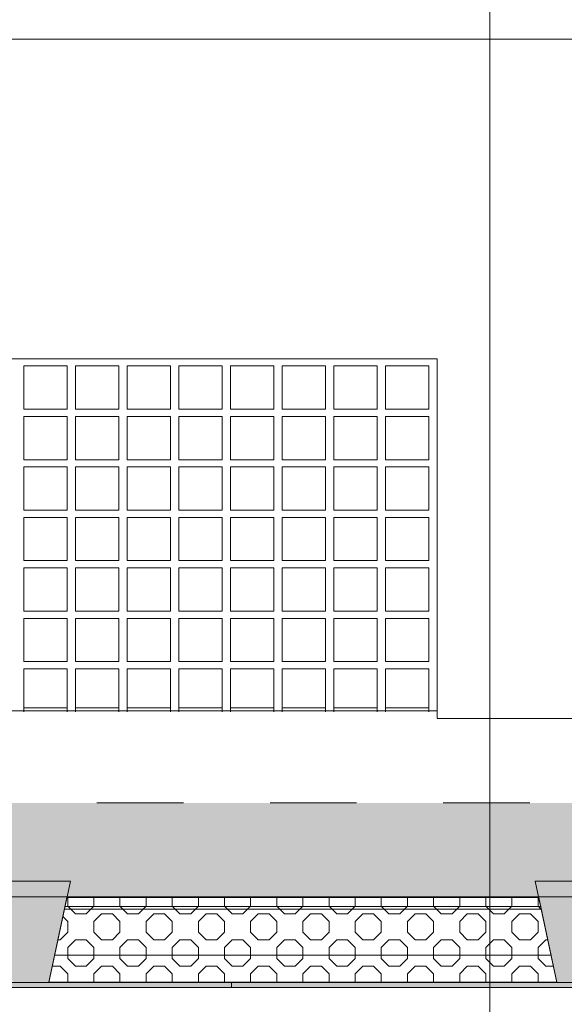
# Model space of a CAD drawing. Header units: millimetres. Extents: x -47038 to 86296, y -75637 to 48966.
# Tile 161 of 174: x 64517 to 66026, y 40690 to 43421. Entities that reach past the tile are written whole.
import ezdxf

# ---------------------------------------------------------------- set-up
doc = ezdxf.new("R2010")
doc.units = ezdxf.units.MM
doc.linetypes.add('Przerywana (2)', pattern=[48, 24, -24])
for name, color, linetype, lineweight, true_color in [('0_Nr_pióra__95', 7, 'Continuous', 20, 0x7c7c7c), ('280-A Dachy Powłoki_Nr_pióra__95', 7, 'Continuous', 20, 0x7c7c7c), ('410-K Osie główne_Nr_pióra__95', 7, 'Continuous', 20, 0x7c7c7c), ('420-K Ściany_Nr_pióra__95', 7, 'Continuous', 20, 0x7c7c7c), ('450-K Belki nośne_Nr_pióra__95', 7, 'Continuous', 25, 0x7c7c7c), ('460 - Stropy_Nr_pióra__95', 7, 'Continuous', 20, 0x7c7c7c), ('Okna Archicada_Nr_pióra__95', 7, 'Continuous', 20, 0x7c7c7c)]:
    doc.layers.add(name, color=color, linetype=linetype, lineweight=lineweight, true_color=true_color)
for name, color, linetype, lineweight in [('450-K Belki_Nr_pióra__13', 7, 'Continuous', 25), ('Nowe_420 - Wełna mineralna_Nr_pióra__93', 9, 'Continuous', 20), ('XREF', 8, 'Continuous', 9)]:
    doc.layers.add(name, color=color, linetype=linetype, lineweight=lineweight)

# ---------------------------------------------------------------- blocks, each defined once
blk = doc.blocks.new('A$C67FE79C0')
at = {"layer": '280-A Dachy Powłoki_Nr_pióra__95', "linetype": 'Continuous', "lineweight": 5}
for points in [[(2971.45, 546.91), (24.72, 546.59), (24.72, 545.08), (2971.45, 545.41)], [(24.72, 545.08), (24.72, 520.99), (156.12, 521.01), (155.24, 525.13), (177.24, 525.13), (176.36, 521.01), (307.01, 521.02), (306.14, 525.13), (328.14, 525.13), (327.26, 521.03), (457, 521.04), (456.12, 525.13), (478.12, 525.13), (477.25, 521.04), (609.45, 521.06), (608.58, 525.13), (630.58, 525.13), (629.71, 521.06), (758.24, 521.07), (757.37, 525.13), (779.37, 525.13), (778.51, 521.08), (905.7, 521.09), (904.84, 525.13), (926.84, 525.13), (925.98, 521.09), (1058.53, 521.11), (1057.67, 525.13), (1079.67, 525.13), (1078.81, 521.11), (1207.44, 521.12), (1206.58, 525.13), (1228.58, 525.13), (1227.73, 521.13), (1358.14, 521.14), (1357.28, 525.13), (1379.28, 525.13), (1378.43, 521.14), (1515.84, 521.16), (1514.99, 525.13), (1536.99, 525.13), (1536.14, 521.16), (1673.31, 521.17), (1672.46, 525.13), (1694.46, 525.13), (1693.62, 521.18), (1792.42, 521.19), (1791.5, 525.13), (1827.5, 525.13), (1826.59, 521.19), (1959.72, 521.21), (1958.88, 525.13), (1980.88, 525.13), (1980.04, 521.21), (2110.56, 521.22), (2109.73, 525.13), (2131.73, 525.13), (2130.89, 521.22), (2261.08, 521.24), (2260.18, 525.13), (2296.18, 525.13), (2295.28, 521.24), (2394.9, 521.25), (2394, 525.13), (2430, 525.13), (2429.11, 521.26), (2561.6, 521.27), (2560.77, 525.13), (2582.77, 525.13), (2581.95, 521.27), (2712.14, 521.29), (2711.32, 525.13), (2733.32, 525.13), (2732.5, 521.29), (2862.17, 521.31), (2861.35, 525.13), (2883.35, 525.13), (2882.54, 521.31), (2971.45, 521.32), (2971.45, 545.41)], [(1979.93, 520.71), (2110.67, 520.72), (2110.56, 521.22), (1980.04, 521.21)]]:
    blk.add_hatch(color=8, dxfattribs=at).paths.add_polyline_path(points)
at = {"layer": '450-K Belki nośne_Nr_pióra__95', "linetype": 'Continuous', "lineweight": 5}
for points in [[(1958.88, 525.13), (1964.88, 497.03), (1974.88, 497.02), (1980.88, 525.13)], [(2109.73, 525.13), (2115.73, 497.03), (2125.73, 497.02), (2131.73, 525.13)]]:
    blk.add_hatch(color=8, dxfattribs=at).paths.add_polyline_path(points)
at = {"color": 8, "lineweight": 5}
for p, q in [((1979.89, 520.52), (1974.88, 497.04)), ((2110.71, 520.54), (1979.89, 520.52)), ((2115.73, 497.04), (2110.71, 520.54)), ((1974.88, 497.04), (2115.73, 497.04))]:
    blk.add_line(p, q, dxfattribs=at)
at = {"layer": '0_Nr_pióra__95', "color": 8, "linetype": 'Continuous', "lineweight": 5}
for p, q in [((1822.55, 572.31), (2082.52, 572.31)), ((2082.52, 572.31), (2082.55, 570.63)), ((2082.55, 570.26), (2119.82, 570.26))]:
    blk.add_line(p, q, dxfattribs=at)
at = {"layer": '280-A Dachy Powłoki_Nr_pióra__95', "color": 8, "linetype": 'Continuous', "lineweight": 5}
for p, q in [((1979.98, 573.15), (1967.99, 573.15)), ((1994.3, 573.15), (1982.31, 573.15)), ((2008.62, 573.15), (1996.62, 573.15)), ((2022.93, 573.16), (2010.94, 573.15)), ((2037.25, 573.16), (2025.26, 573.16)), ((2051.56, 573.16), (2039.57, 573.16)), ((2065.88, 573.16), (2053.89, 573.16)), ((2080.19, 573.16), (2068.2, 573.16)), ((2972.22, 520.82), (23.28, 520.49))]:
    blk.add_line(p, q, dxfattribs=at)
at = {"layer": '280-A Dachy Powłoki_Nr_pióra__95', "color": 8, "linetype": 'Przerywana (2)', "lineweight": 5}
blk.add_line((2972.22, 546.91), (23.28, 546.59), dxfattribs=at)
at = {"layer": '410-K Osie główne_Nr_pióra__95', "color": 8, "linetype": 'Continuous', "lineweight": 5}
blk.add_line((2097.12, 900), (2097.12, -300), dxfattribs=at)
at = {"layer": '420-K Ściany_Nr_pióra__95', "color": 8, "linetype": 'Continuous', "lineweight": 5}
blk.add_line((2715.15, 758.67), (1485.86, 758.67), dxfattribs=at)
at = {"layer": '450-K Belki nośne_Nr_pióra__95', "color": 8, "linetype": 'Continuous', "lineweight": 5}
for p, q in [((1958.88, 525.13), (1980.88, 525.13)), ((1980.88, 525.13), (1974.88, 497.02)), ((2109.73, 525.13), (2115.73, 497.03)), ((2109.73, 525.13), (2131.73, 525.13)), ((1964.88, 497.03), (1974.88, 497.02)), ((2115.73, 497.03), (2125.73, 497.02))]:
    blk.add_line(p, q, dxfattribs=at)
at = {"layer": '450-K Belki_Nr_pióra__13', "color": 8, "linetype": 'Continuous', "lineweight": 5}
blk.add_line((1979.37, 518.07), (2111.24, 518.07), dxfattribs=at)
at = {"layer": '460 - Stropy_Nr_pióra__95', "color": 8, "linetype": 'Continuous', "lineweight": 5}
for p, q in [((2111.39, 517.37), (1979.22, 517.37)), ((2114.12, 504.57), (1976.49, 504.57))]:
    blk.add_line(p, q, dxfattribs=at)
at = {"layer": 'Nowe_420 - Wełna mineralna_Nr_pióra__93', "color": 8, "linetype": 'Continuous', "lineweight": 5}
for p, q in [((1979.89, 520.52), (1974.88, 497.04)), ((2110.71, 520.54), (1979.89, 520.52)), ((1980.14, 518.15), (1980.14, 520.52)), ((1987.39, 518.15), (1987.39, 520.52)), ((1994.63, 518.15), (1994.63, 520.52)), ((2001.87, 518.15), (2001.87, 520.52)), ((2009.11, 518.15), (2009.11, 520.53)), ((2016.36, 518.15), (2016.36, 520.53)), ((2023.6, 518.15), (2023.6, 520.53)), ((2030.84, 518.15), (2030.84, 520.53)), ((2038.08, 518.15), (2038.08, 520.53)), ((2045.33, 518.15), (2045.33, 520.53)), ((2052.57, 518.15), (2052.57, 520.53)), ((2059.81, 518.15), (2059.81, 520.53)), ((2067.05, 518.15), (2067.05, 520.53)), ((2074.3, 518.15), (2074.3, 520.53)), ((2081.54, 518.15), (2081.54, 520.53)), ((2088.78, 518.15), (2088.78, 520.53)), ((2096.02, 518.15), (2096.02, 520.53)), ((2103.27, 518.15), (2103.27, 520.54)), ((2110.51, 518.15), (2110.51, 520.54)), ((2115.73, 497.04), (2110.71, 520.54)), ((1980.14, 518.15), (1982.26, 516.03)), ((1985.26, 516.03), (1987.39, 518.15)), ((1994.63, 518.15), (1996.75, 516.03)), ((1999.75, 516.03), (2001.87, 518.15)), ((2009.11, 518.15), (2011.23, 516.03)), ((2014.23, 516.03), (2016.36, 518.15)), ((2023.6, 518.15), (2025.72, 516.03)), ((2028.72, 516.03), (2030.84, 518.15)), ((2038.08, 518.15), (2040.2, 516.03)), ((2043.2, 516.03), (2045.33, 518.15)), ((2052.57, 518.15), (2054.69, 516.03)), ((2057.69, 516.03), (2059.81, 518.15)), ((2067.05, 518.15), (2069.18, 516.03)), ((2072.18, 516.03), (2074.3, 518.15)), ((2081.54, 518.15), (2083.66, 516.03)), ((2086.66, 516.03), (2088.78, 518.15)), ((2096.02, 518.15), (2098.15, 516.03)), ((2101.15, 516.03), (2103.27, 518.15)), ((2110.51, 518.15), (2111.41, 517.25)), ((1978.77, 515.28), (1980.14, 513.91)), ((1980.14, 510.91), (1980.14, 513.91)), ((1982.26, 516.03), (1985.26, 516.03)), ((1987.39, 513.91), (1989.51, 516.03)), ((1987.39, 510.91), (1987.39, 513.91)), ((1989.51, 516.03), (1992.51, 516.03)), ((1992.51, 516.03), (1994.63, 513.91)), ((1994.63, 510.91), (1994.63, 513.91)), ((1996.75, 516.03), (1999.75, 516.03)), ((2001.87, 513.91), (2003.99, 516.03)), ((2001.87, 510.91), (2001.87, 513.91)), ((2003.99, 516.03), (2006.99, 516.03)), ((2006.99, 516.03), (2009.11, 513.91)), ((2009.11, 510.91), (2009.11, 513.91)), ((2011.23, 516.03), (2014.23, 516.03)), ((2016.36, 513.91), (2018.48, 516.03)), ((2016.36, 510.91), (2016.36, 513.91)), ((2018.48, 516.03), (2021.48, 516.03)), ((2021.48, 516.03), (2023.6, 513.91)), ((2023.6, 510.91), (2023.6, 513.91)), ((2025.72, 516.03), (2028.72, 516.03)), ((2030.84, 513.91), (2032.96, 516.03)), ((2030.84, 510.91), (2030.84, 513.91)), ((2032.96, 516.03), (2035.96, 516.03)), ((2035.96, 516.03), (2038.08, 513.91)), ((2038.08, 510.91), (2038.08, 513.91)), ((2040.2, 516.03), (2043.2, 516.03)), ((2045.33, 513.91), (2047.45, 516.03)), ((2045.33, 510.91), (2045.33, 513.91)), ((2047.45, 516.03), (2050.45, 516.03)), ((2050.45, 516.03), (2052.57, 513.91)), ((2052.57, 510.91), (2052.57, 513.91)), ((2054.69, 516.03), (2057.69, 516.03)), ((2059.81, 513.91), (2061.93, 516.03)), ((2059.81, 510.91), (2059.81, 513.91)), ((2061.93, 516.03), (2064.93, 516.03)), ((2064.93, 516.03), (2067.05, 513.91)), ((2067.05, 510.91), (2067.05, 513.91)), ((2069.18, 516.03), (2072.18, 516.03)), ((2074.3, 513.91), (2076.42, 516.03)), ((2074.3, 510.91), (2074.3, 513.91)), ((2076.42, 516.03), (2079.42, 516.03)), ((2079.42, 516.03), (2081.54, 513.91)), ((2081.54, 510.91), (2081.54, 513.91)), ((2083.66, 516.03), (2086.66, 516.03)), ((2088.78, 513.91), (2090.9, 516.03)), ((2088.78, 510.91), (2088.78, 513.91)), ((2090.9, 516.03), (2093.9, 516.03)), ((2093.9, 516.03), (2096.02, 513.91)), ((2096.02, 510.91), (2096.02, 513.91)), ((2098.15, 516.03), (2101.15, 516.03)), ((2103.27, 513.91), (2105.39, 516.03)), ((2103.27, 510.91), (2103.27, 513.91)), ((2105.39, 516.03), (2108.39, 516.03)), ((2108.39, 516.03), (2110.51, 513.91)), ((2110.51, 510.91), (2110.51, 513.91)), ((1978.02, 508.79), (1980.14, 510.91)), ((1987.39, 510.91), (1989.51, 508.79)), ((1992.51, 508.79), (1994.63, 510.91)), ((2001.87, 510.91), (2003.99, 508.79)), ((2006.99, 508.79), (2009.11, 510.91)), ((2016.36, 510.91), (2018.48, 508.79)), ((2021.48, 508.79), (2023.6, 510.91)), ((2030.84, 510.91), (2032.96, 508.79)), ((2035.96, 508.79), (2038.08, 510.91)), ((2045.33, 510.91), (2047.45, 508.79)), ((2050.45, 508.79), (2052.57, 510.91)), ((2059.81, 510.91), (2061.93, 508.79)), ((2064.93, 508.79), (2067.05, 510.91)), ((2074.3, 510.91), (2076.42, 508.79)), ((2079.42, 508.79), (2081.54, 510.91)), ((2088.78, 510.91), (2090.9, 508.79)), ((2093.9, 508.79), (2096.02, 510.91)), ((2103.27, 510.91), (2105.39, 508.79)), ((2108.39, 508.79), (2110.51, 510.91)), ((1977.39, 508.79), (1978.02, 508.79)), ((1980.14, 506.67), (1982.26, 508.79)), ((1982.26, 508.79), (1985.26, 508.79)), ((1985.26, 508.79), (1987.39, 506.67)), ((1989.51, 508.79), (1992.51, 508.79)), ((1994.63, 506.67), (1996.75, 508.79)), ((1996.75, 508.79), (1999.75, 508.79)), ((1999.75, 508.79), (2001.87, 506.67)), ((2003.99, 508.79), (2006.99, 508.79)), ((2009.11, 506.67), (2011.23, 508.79)), ((2011.23, 508.79), (2014.23, 508.79)), ((2014.23, 508.79), (2016.36, 506.67)), ((2018.48, 508.79), (2021.48, 508.79)), ((2023.6, 506.67), (2025.72, 508.79)), ((2025.72, 508.79), (2028.72, 508.79)), ((2028.72, 508.79), (2030.84, 506.67)), ((2032.96, 508.79), (2035.96, 508.79)), ((2038.08, 506.67), (2040.2, 508.79)), ((2040.2, 508.79), (2043.2, 508.79)), ((2043.2, 508.79), (2045.33, 506.67)), ((2047.45, 508.79), (2050.45, 508.79)), ((2052.57, 506.67), (2054.69, 508.79)), ((2054.69, 508.79), (2057.69, 508.79)), ((2057.69, 508.79), (2059.81, 506.67)), ((2061.93, 508.79), (2064.93, 508.79)), ((2067.05, 506.67), (2069.18, 508.79)), ((2069.18, 508.79), (2072.18, 508.79)), ((2072.18, 508.79), (2074.3, 506.67)), ((2076.42, 508.79), (2079.42, 508.79)), ((2081.54, 506.67), (2083.66, 508.79)), ((2083.66, 508.79), (2086.66, 508.79)), ((2086.66, 508.79), (2088.78, 506.67)), ((2090.9, 508.79), (2093.9, 508.79)), ((2096.02, 506.67), (2098.15, 508.79)), ((2098.15, 508.79), (2101.15, 508.79)), ((2101.15, 508.79), (2103.27, 506.67)), ((2105.39, 508.79), (2108.39, 508.79)), ((2110.51, 506.67), (2112.63, 508.79)), ((2112.63, 508.79), (2113.22, 508.79)), ((1980.14, 503.67), (1980.14, 506.67)), ((1987.39, 503.67), (1987.39, 506.67)), ((1994.63, 503.67), (1994.63, 506.67)), ((2001.87, 503.67), (2001.87, 506.67)), ((2009.11, 503.67), (2009.11, 506.67)), ((2016.36, 503.67), (2016.36, 506.67)), ((2023.6, 503.67), (2023.6, 506.67)), ((2030.84, 503.67), (2030.84, 506.67)), ((2038.08, 503.67), (2038.08, 506.67)), ((2045.33, 503.67), (2045.33, 506.67)), ((2052.57, 503.67), (2052.57, 506.67)), ((2059.81, 503.67), (2059.81, 506.67)), ((2067.05, 503.67), (2067.05, 506.67)), ((2074.3, 503.67), (2074.3, 506.67)), ((2081.54, 503.67), (2081.54, 506.67)), ((2088.78, 503.67), (2088.78, 506.67)), ((2096.02, 503.67), (2096.02, 506.67)), ((2103.27, 503.67), (2103.27, 506.67)), ((2110.51, 503.67), (2110.51, 506.67)), ((1980.14, 503.67), (1982.26, 501.54)), ((1985.26, 501.54), (1987.39, 503.67)), ((1994.63, 503.67), (1996.75, 501.54)), ((1999.75, 501.54), (2001.87, 503.67)), ((2009.11, 503.67), (2011.23, 501.54)), ((2014.23, 501.54), (2016.36, 503.67)), ((2023.6, 503.67), (2025.72, 501.54)), ((2028.72, 501.54), (2030.84, 503.67)), ((2038.08, 503.67), (2040.2, 501.54)), ((2043.2, 501.54), (2045.33, 503.67)), ((2052.57, 503.67), (2054.69, 501.54)), ((2057.69, 501.54), (2059.81, 503.67)), ((2067.05, 503.67), (2069.18, 501.54)), ((2072.18, 501.54), (2074.3, 503.67)), ((2081.54, 503.67), (2083.66, 501.54)), ((2086.66, 501.54), (2088.78, 503.67)), ((2096.02, 503.67), (2098.15, 501.54)), ((2101.15, 501.54), (2103.27, 503.67)), ((2110.51, 503.67), (2112.63, 501.54)), ((1975.84, 501.54), (1978.02, 501.54)), ((1978.02, 501.54), (1980.14, 499.42)), ((1982.26, 501.54), (1985.26, 501.54)), ((1987.39, 499.42), (1989.51, 501.54)), ((1989.51, 501.54), (1992.51, 501.54)), ((1992.51, 501.54), (1994.63, 499.42)), ((1996.75, 501.54), (1999.75, 501.54)), ((2001.87, 499.42), (2003.99, 501.54)), ((2003.99, 501.54), (2006.99, 501.54)), ((2006.99, 501.54), (2009.11, 499.42)), ((2011.23, 501.54), (2014.23, 501.54)), ((2016.36, 499.42), (2018.48, 501.54)), ((2018.48, 501.54), (2021.48, 501.54)), ((2021.48, 501.54), (2023.6, 499.42)), ((2025.72, 501.54), (2028.72, 501.54)), ((2030.84, 499.42), (2032.96, 501.54)), ((2032.96, 501.54), (2035.96, 501.54)), ((2035.96, 501.54), (2038.08, 499.42)), ((2040.2, 501.54), (2043.2, 501.54)), ((2045.33, 499.42), (2047.45, 501.54)), ((2047.45, 501.54), (2050.45, 501.54)), ((2050.45, 501.54), (2052.57, 499.42)), ((2054.69, 501.54), (2057.69, 501.54)), ((2059.81, 499.42), (2061.93, 501.54)), ((2061.93, 501.54), (2064.93, 501.54)), ((2064.93, 501.54), (2067.05, 499.42)), ((2069.18, 501.54), (2072.18, 501.54)), ((2074.3, 499.42), (2076.42, 501.54)), ((2076.42, 501.54), (2079.42, 501.54)), ((2079.42, 501.54), (2081.54, 499.42)), ((2083.66, 501.54), (2086.66, 501.54)), ((2088.78, 499.42), (2090.9, 501.54)), ((2090.9, 501.54), (2093.9, 501.54)), ((2093.9, 501.54), (2096.02, 499.42)), ((2098.15, 501.54), (2101.15, 501.54)), ((2103.27, 499.42), (2105.39, 501.54)), ((2105.39, 501.54), (2108.39, 501.54)), ((2108.39, 501.54), (2110.51, 499.42)), ((2112.63, 501.54), (2114.76, 501.54)), ((1980.14, 497.04), (1980.14, 499.42)), ((1987.39, 497.04), (1987.39, 499.42)), ((1994.63, 497.04), (1994.63, 499.42)), ((2001.87, 497.04), (2001.87, 499.42)), ((2009.11, 497.04), (2009.11, 499.42)), ((2016.36, 497.04), (2016.36, 499.42)), ((2023.6, 497.04), (2023.6, 499.42)), ((2030.84, 497.04), (2030.84, 499.42)), ((2038.08, 497.04), (2038.08, 499.42)), ((2045.33, 497.04), (2045.33, 499.42)), ((2052.57, 497.04), (2052.57, 499.42)), ((2059.81, 497.04), (2059.81, 499.42)), ((2067.05, 497.04), (2067.05, 499.42)), ((2074.3, 497.04), (2074.3, 499.42)), ((2081.54, 497.04), (2081.54, 499.42)), ((2088.78, 497.04), (2088.78, 499.42)), ((2096.02, 497.04), (2096.02, 499.42)), ((2103.27, 497.04), (2103.27, 499.42)), ((2110.51, 497.04), (2110.51, 499.42)), ((1775.53, 497.03), (2025.54, 497.03)), ((2025.54, 495.63), (1775.53, 495.63)), ((1974.88, 497.04), (2115.73, 497.04)), ((2025.54, 497.03), (2275.54, 497.03)), ((2025.54, 495.63), (2025.54, 497.03)), ((2025.54, 497.03), (2025.54, 495.63)), ((2275.54, 495.63), (2025.54, 495.63))]:
    blk.add_line(p, q, dxfattribs=at)
at = {"layer": 'Nowe_420 - Wełna mineralna_Nr_pióra__93', "color": 8, "linetype": 'Continuous', "lineweight": 5, "extrusion": (0, 0, -1)}
for points in [[(-2025.54, 495.63), (-1775.53, 497.03), (-1775.53, 495.63)], [(-1775.53, 497.03), (-2025.54, 495.63), (-2025.54, 497.03)], [(-2275.54, 495.63), (-2025.54, 497.03), (-2025.54, 495.63)], [(-2025.54, 497.03), (-2275.54, 495.63), (-2275.54, 497.03)]]:
    blk.add_solid(points, dxfattribs=at)
at = {"layer": 'Okna Archicada_Nr_pióra__95', "color": 8, "linetype": 'Continuous', "lineweight": 5}
for p, q in [((1822.55, 670), (2082.55, 670)), ((2082.52, 670), (2082.52, 572.22)), ((2082.52, 670), (2082.52, 572.08)), ((2082.55, 670), (2082.55, 570.33)), ((1967.99, 668), (1979.99, 668)), ((1967.99, 656), (1967.99, 668)), ((1967.99, 668), (1967.99, 656)), ((1967.99, 668), (1967.99, 668)), ((1979.98, 668), (1979.98, 656)), ((1979.98, 656), (1979.98, 668)), ((1979.99, 668), (1979.99, 656)), ((1979.99, 656), (1979.99, 668)), ((1982.31, 668), (1994.31, 668)), ((1982.31, 656), (1982.31, 668)), ((1982.31, 668), (1982.31, 656)), ((1982.31, 668), (1982.31, 668)), ((1994.3, 668), (1994.3, 656)), ((1994.3, 656), (1994.3, 668)), ((1994.31, 668), (1994.31, 656)), ((1994.31, 656), (1994.31, 668)), ((1996.62, 668), (1996.62, 656)), ((1996.63, 668), (1996.62, 668)), ((1996.63, 668), (2008.63, 668)), ((1996.63, 656), (1996.63, 668)), ((2008.61, 668), (2008.61, 656)), ((2008.62, 656), (2008.62, 668)), ((2008.62, 656), (2008.62, 668)), ((2008.63, 668), (2008.63, 656)), ((2010.94, 668), (2022.94, 668)), ((2010.94, 656), (2010.94, 668)), ((2010.94, 668), (2010.94, 656)), ((2010.94, 668), (2010.94, 668)), ((2022.93, 668), (2022.93, 656)), ((2022.93, 656), (2022.93, 668)), ((2022.94, 668), (2022.94, 656)), ((2022.94, 656), (2022.94, 668)), ((2025.26, 668), (2037.26, 668)), ((2025.26, 656), (2025.26, 668)), ((2025.26, 668), (2025.26, 656)), ((2025.26, 668), (2025.26, 668)), ((2037.24, 668), (2037.24, 656)), ((2037.25, 656), (2037.25, 668)), ((2037.26, 668), (2037.26, 656)), ((2037.26, 656), (2037.26, 668)), ((2039.57, 668), (2051.57, 668)), ((2039.57, 656), (2039.57, 668)), ((2039.57, 668), (2039.57, 656)), ((2039.57, 668), (2039.57, 668)), ((2051.56, 668), (2051.56, 656)), ((2051.56, 656), (2051.56, 668)), ((2051.57, 668), (2051.57, 656)), ((2051.57, 656), (2051.57, 668)), ((2053.89, 668), (2065.89, 668)), ((2053.89, 656), (2053.89, 668)), ((2053.89, 668), (2053.89, 656)), ((2053.89, 668), (2053.89, 668)), ((2065.88, 668), (2065.88, 656)), ((2065.88, 656), (2065.88, 668)), ((2065.89, 668), (2065.89, 656)), ((2065.89, 656), (2065.89, 668)), ((2068.2, 668), (2080.2, 668)), ((2068.2, 656), (2068.2, 668)), ((2068.2, 668), (2068.2, 656)), ((2068.2, 668), (2068.2, 668)), ((2080.19, 668), (2080.19, 656)), ((2080.19, 656), (2080.19, 668)), ((2080.2, 668), (2080.2, 656)), ((2080.2, 656), (2080.2, 668)), ((1979.99, 656), (1967.99, 656)), ((1967.99, 656), (1967.99, 656)), ((1994.31, 656), (1982.31, 656)), ((1982.31, 656), (1982.31, 656)), ((1996.62, 656), (1996.63, 656)), ((2008.63, 656), (1996.63, 656)), ((2022.94, 656), (2010.94, 656)), ((2010.94, 656), (2010.94, 656)), ((2037.26, 656), (2025.26, 656)), ((2025.26, 656), (2025.26, 656)), ((2051.57, 656), (2039.57, 656)), ((2039.57, 656), (2039.57, 656)), ((2065.89, 656), (2053.89, 656)), ((2053.89, 656), (2053.89, 656)), ((2080.2, 656), (2068.2, 656)), ((2068.2, 656), (2068.2, 656)), ((1967.99, 654), (1979.99, 654)), ((1967.99, 642), (1967.99, 654)), ((1967.99, 654), (1967.99, 642)), ((1967.99, 654), (1967.99, 654)), ((1979.98, 654), (1979.98, 642)), ((1979.98, 642), (1979.98, 654)), ((1979.99, 654), (1979.99, 642)), ((1979.99, 642), (1979.99, 654)), ((1982.31, 654), (1994.31, 654)), ((1982.31, 642), (1982.31, 654)), ((1982.31, 654), (1982.31, 642)), ((1982.31, 654), (1982.31, 654)), ((1994.3, 654), (1994.3, 642)), ((1994.3, 642), (1994.3, 654)), ((1994.31, 654), (1994.31, 642)), ((1994.31, 642), (1994.31, 654)), ((1996.62, 654), (1996.62, 642)), ((1996.63, 654), (1996.62, 654)), ((1996.63, 654), (2008.63, 654)), ((1996.63, 642), (1996.63, 654)), ((2008.61, 654), (2008.61, 642)), ((2008.62, 642), (2008.62, 654)), ((2008.62, 642), (2008.62, 654)), ((2008.63, 654), (2008.63, 642)), ((2010.94, 654), (2022.94, 654)), ((2010.94, 642), (2010.94, 654)), ((2010.94, 654), (2010.94, 642)), ((2010.94, 654), (2010.94, 654)), ((2022.93, 654), (2022.93, 642)), ((2022.93, 642), (2022.93, 654)), ((2022.94, 654), (2022.94, 642)), ((2022.94, 642), (2022.94, 654)), ((2025.26, 654), (2037.26, 654)), ((2025.26, 642), (2025.26, 654)), ((2025.26, 654), (2025.26, 642)), ((2025.26, 654), (2025.26, 654)), ((2037.24, 654), (2037.24, 642)), ((2037.25, 642), (2037.25, 654)), ((2037.26, 654), (2037.26, 642)), ((2037.26, 642), (2037.26, 654)), ((2039.57, 654), (2051.57, 654)), ((2039.57, 642), (2039.57, 654)), ((2039.57, 654), (2039.57, 642)), ((2039.57, 654), (2039.57, 654)), ((2051.56, 654), (2051.56, 642)), ((2051.56, 642), (2051.56, 654)), ((2051.57, 654), (2051.57, 642)), ((2051.57, 642), (2051.57, 654)), ((2053.89, 654), (2065.89, 654)), ((2053.89, 642), (2053.89, 654)), ((2053.89, 654), (2053.89, 642)), ((2053.89, 654), (2053.89, 654)), ((2065.88, 654), (2065.88, 642)), ((2065.88, 642), (2065.88, 654)), ((2065.89, 654), (2065.89, 642)), ((2065.89, 642), (2065.89, 654)), ((2068.2, 654), (2080.2, 654)), ((2068.2, 642), (2068.2, 654)), ((2068.2, 654), (2068.2, 642)), ((2068.2, 654), (2068.2, 654)), ((2080.19, 654), (2080.19, 642)), ((2080.19, 642), (2080.19, 654)), ((2080.2, 654), (2080.2, 642)), ((2080.2, 642), (2080.2, 654)), ((1979.99, 642), (1967.99, 642)), ((1967.99, 642), (1967.99, 642)), ((1994.31, 642), (1982.31, 642)), ((1982.31, 642), (1982.31, 642)), ((1996.62, 642), (1996.63, 642)), ((2008.63, 642), (1996.63, 642)), ((2022.94, 642), (2010.94, 642)), ((2010.94, 642), (2010.94, 642)), ((2037.26, 642), (2025.26, 642)), ((2025.26, 642), (2025.26, 642)), ((2051.57, 642), (2039.57, 642)), ((2039.57, 642), (2039.57, 642)), ((2065.89, 642), (2053.89, 642)), ((2053.89, 642), (2053.89, 642)), ((2080.2, 642), (2068.2, 642)), ((2068.2, 642), (2068.2, 642)), ((1967.99, 640), (1979.99, 640)), ((1967.99, 628), (1967.99, 640)), ((1967.99, 640), (1967.99, 628)), ((1967.99, 640), (1967.99, 640)), ((1979.98, 640), (1979.98, 628)), ((1979.98, 628), (1979.98, 640)), ((1979.99, 640), (1979.99, 628)), ((1979.99, 628), (1979.99, 640)), ((1982.31, 640), (1994.31, 640)), ((1982.31, 628), (1982.31, 640)), ((1982.31, 640), (1982.31, 628)), ((1982.31, 640), (1982.31, 640)), ((1994.3, 640), (1994.3, 628)), ((1994.3, 628), (1994.3, 640)), ((1994.31, 640), (1994.31, 628)), ((1994.31, 628), (1994.31, 640)), ((1996.62, 640), (1996.62, 628)), ((1996.63, 640), (1996.62, 640)), ((1996.63, 640), (2008.63, 640)), ((1996.63, 628), (1996.63, 640)), ((2008.61, 640), (2008.61, 628)), ((2008.62, 628), (2008.62, 640)), ((2008.62, 628), (2008.62, 640)), ((2008.63, 640), (2008.63, 628)), ((2010.94, 640), (2022.94, 640)), ((2010.94, 628), (2010.94, 640)), ((2010.94, 640), (2010.94, 628)), ((2010.94, 640), (2010.94, 640)), ((2022.93, 640), (2022.93, 628)), ((2022.93, 628), (2022.93, 640)), ((2022.94, 640), (2022.94, 628)), ((2022.94, 628), (2022.94, 640)), ((2025.26, 640), (2037.26, 640)), ((2025.26, 628), (2025.26, 640)), ((2025.26, 640), (2025.26, 628)), ((2025.26, 640), (2025.26, 640)), ((2037.24, 640), (2037.24, 628)), ((2037.25, 628), (2037.25, 640)), ((2037.26, 640), (2037.26, 628)), ((2037.26, 628), (2037.26, 640)), ((2039.57, 640), (2051.57, 640)), ((2039.57, 628), (2039.57, 640)), ((2039.57, 640), (2039.57, 628)), ((2039.57, 640), (2039.57, 640)), ((2051.56, 640), (2051.56, 628)), ((2051.56, 628), (2051.56, 640)), ((2051.57, 640), (2051.57, 628)), ((2051.57, 628), (2051.57, 640)), ((2053.89, 640), (2065.89, 640)), ((2053.89, 628), (2053.89, 640)), ((2053.89, 640), (2053.89, 628)), ((2053.89, 640), (2053.89, 640)), ((2065.88, 640), (2065.88, 628)), ((2065.88, 628), (2065.88, 640)), ((2065.89, 640), (2065.89, 628)), ((2065.89, 628), (2065.89, 640)), ((2068.2, 640), (2080.2, 640)), ((2068.2, 628), (2068.2, 640)), ((2068.2, 640), (2068.2, 628)), ((2068.2, 640), (2068.2, 640)), ((2080.19, 640), (2080.19, 628)), ((2080.19, 628), (2080.19, 640)), ((2080.2, 640), (2080.2, 628)), ((2080.2, 628), (2080.2, 640)), ((1979.99, 628), (1967.99, 628)), ((1967.99, 628), (1967.99, 628)), ((1967.99, 626), (1979.99, 626)), ((1967.99, 614), (1967.99, 626)), ((1967.99, 626), (1967.99, 614)), ((1967.99, 626), (1967.99, 626)), ((1979.98, 626), (1979.98, 614)), ((1979.98, 614), (1979.98, 626)), ((1979.99, 626), (1979.99, 614)), ((1979.99, 614), (1979.99, 626)), ((1994.31, 628), (1982.31, 628)), ((1982.31, 628), (1982.31, 628)), ((1982.31, 626), (1994.31, 626)), ((1982.31, 614), (1982.31, 626)), ((1982.31, 626), (1982.31, 614)), ((1982.31, 626), (1982.31, 626)), ((1994.3, 626), (1994.3, 614)), ((1994.3, 614), (1994.3, 626)), ((1994.31, 626), (1994.31, 614)), ((1994.31, 614), (1994.31, 626)), ((1996.62, 628), (1996.63, 628)), ((1996.62, 626), (1996.62, 614)), ((1996.63, 626), (1996.62, 626)), ((2008.63, 628), (1996.63, 628)), ((1996.63, 626), (2008.63, 626)), ((1996.63, 614), (1996.63, 626)), ((2008.61, 626), (2008.61, 614)), ((2008.62, 614), (2008.62, 626)), ((2008.62, 614), (2008.62, 626)), ((2008.63, 626), (2008.63, 614)), ((2022.94, 628), (2010.94, 628)), ((2010.94, 628), (2010.94, 628)), ((2010.94, 626), (2022.94, 626)), ((2010.94, 614), (2010.94, 626)), ((2010.94, 626), (2010.94, 614)), ((2010.94, 626), (2010.94, 626)), ((2022.93, 626), (2022.93, 614)), ((2022.93, 614), (2022.93, 626)), ((2022.94, 626), (2022.94, 614)), ((2022.94, 614), (2022.94, 626)), ((2037.26, 628), (2025.26, 628)), ((2025.26, 628), (2025.26, 628)), ((2025.26, 626), (2037.26, 626)), ((2025.26, 614), (2025.26, 626)), ((2025.26, 626), (2025.26, 614)), ((2025.26, 626), (2025.26, 626)), ((2037.24, 626), (2037.24, 614)), ((2037.25, 614), (2037.25, 626)), ((2037.26, 626), (2037.26, 614)), ((2037.26, 614), (2037.26, 626)), ((2051.57, 628), (2039.57, 628)), ((2039.57, 628), (2039.57, 628)), ((2039.57, 626), (2051.57, 626)), ((2039.57, 614), (2039.57, 626)), ((2039.57, 626), (2039.57, 614)), ((2039.57, 626), (2039.57, 626)), ((2051.56, 626), (2051.56, 614)), ((2051.56, 614), (2051.56, 626)), ((2051.57, 626), (2051.57, 614)), ((2051.57, 614), (2051.57, 626)), ((2065.89, 628), (2053.89, 628)), ((2053.89, 628), (2053.89, 628)), ((2053.89, 626), (2065.89, 626)), ((2053.89, 614), (2053.89, 626)), ((2053.89, 626), (2053.89, 614)), ((2053.89, 626), (2053.89, 626)), ((2065.88, 626), (2065.88, 614)), ((2065.88, 614), (2065.88, 626)), ((2065.89, 626), (2065.89, 614)), ((2065.89, 614), (2065.89, 626)), ((2080.2, 628), (2068.2, 628)), ((2068.2, 628), (2068.2, 628)), ((2068.2, 626), (2080.2, 626)), ((2068.2, 614), (2068.2, 626)), ((2068.2, 626), (2068.2, 614)), ((2068.2, 626), (2068.2, 626)), ((2080.19, 626), (2080.19, 614)), ((2080.19, 614), (2080.19, 626)), ((2080.2, 626), (2080.2, 614)), ((2080.2, 614), (2080.2, 626)), ((1979.99, 614), (1967.99, 614)), ((1967.99, 614), (1967.99, 614)), ((1967.99, 612), (1979.99, 612)), ((1967.99, 600), (1967.99, 612)), ((1967.99, 612), (1967.99, 600)), ((1967.99, 612), (1967.99, 612)), ((1979.98, 612), (1979.98, 600)), ((1979.98, 600), (1979.98, 612)), ((1979.99, 612), (1979.99, 600)), ((1979.99, 600), (1979.99, 612)), ((1994.31, 614), (1982.31, 614)), ((1982.31, 614), (1982.31, 614)), ((1982.31, 612), (1994.31, 612)), ((1982.31, 600), (1982.31, 612)), ((1982.31, 612), (1982.31, 600)), ((1982.31, 612), (1982.31, 612)), ((1994.3, 612), (1994.3, 600)), ((1994.3, 600), (1994.3, 612)), ((1994.31, 612), (1994.31, 600)), ((1994.31, 600), (1994.31, 612)), ((1996.62, 614), (1996.63, 614)), ((1996.62, 612), (1996.62, 600)), ((1996.63, 612), (1996.62, 612)), ((2008.63, 614), (1996.63, 614)), ((1996.63, 612), (2008.63, 612)), ((1996.63, 600), (1996.63, 612)), ((2008.61, 612), (2008.61, 600)), ((2008.62, 600), (2008.62, 612)), ((2008.62, 600), (2008.62, 612)), ((2008.63, 612), (2008.63, 600)), ((2022.94, 614), (2010.94, 614)), ((2010.94, 614), (2010.94, 614)), ((2010.94, 612), (2022.94, 612)), ((2010.94, 600), (2010.94, 612)), ((2010.94, 612), (2010.94, 600)), ((2010.94, 612), (2010.94, 612)), ((2022.93, 612), (2022.93, 600)), ((2022.93, 600), (2022.93, 612)), ((2022.94, 612), (2022.94, 600)), ((2022.94, 600), (2022.94, 612)), ((2037.26, 614), (2025.26, 614)), ((2025.26, 614), (2025.26, 614)), ((2025.26, 612), (2037.26, 612)), ((2025.26, 600), (2025.26, 612)), ((2025.26, 612), (2025.26, 600)), ((2025.26, 612), (2025.26, 612)), ((2037.24, 612), (2037.24, 600)), ((2037.25, 600), (2037.25, 612)), ((2037.26, 612), (2037.26, 600)), ((2037.26, 600), (2037.26, 612)), ((2051.57, 614), (2039.57, 614)), ((2039.57, 614), (2039.57, 614)), ((2039.57, 612), (2051.57, 612)), ((2039.57, 600), (2039.57, 612)), ((2039.57, 612), (2039.57, 600)), ((2039.57, 612), (2039.57, 612)), ((2051.56, 612), (2051.56, 600)), ((2051.56, 600), (2051.56, 612)), ((2051.57, 612), (2051.57, 600)), ((2051.57, 600), (2051.57, 612)), ((2065.89, 614), (2053.89, 614)), ((2053.89, 614), (2053.89, 614)), ((2053.89, 612), (2065.89, 612)), ((2053.89, 600), (2053.89, 612)), ((2053.89, 612), (2053.89, 600)), ((2053.89, 612), (2053.89, 612)), ((2065.88, 612), (2065.88, 600)), ((2065.88, 600), (2065.88, 612)), ((2065.89, 612), (2065.89, 600)), ((2065.89, 600), (2065.89, 612)), ((2080.2, 614), (2068.2, 614)), ((2068.2, 614), (2068.2, 614)), ((2068.2, 612), (2080.2, 612)), ((2068.2, 600), (2068.2, 612)), ((2068.2, 612), (2068.2, 600)), ((2068.2, 612), (2068.2, 612)), ((2080.19, 612), (2080.19, 600)), ((2080.19, 600), (2080.19, 612)), ((2080.2, 612), (2080.2, 600)), ((2080.2, 600), (2080.2, 612)), ((1979.99, 600), (1967.99, 600)), ((1967.99, 600), (1967.99, 600)), ((1994.31, 600), (1982.31, 600)), ((1982.31, 600), (1982.31, 600)), ((1996.62, 600), (1996.63, 600)), ((2008.63, 600), (1996.63, 600)), ((2022.94, 600), (2010.94, 600)), ((2010.94, 600), (2010.94, 600)), ((2037.26, 600), (2025.26, 600)), ((2025.26, 600), (2025.26, 600)), ((2051.57, 600), (2039.57, 600)), ((2039.57, 600), (2039.57, 600)), ((2065.89, 600), (2053.89, 600)), ((2053.89, 600), (2053.89, 600)), ((2080.2, 600), (2068.2, 600)), ((2068.2, 600), (2068.2, 600)), ((1967.99, 598), (1979.99, 598)), ((1967.99, 586), (1967.99, 598)), ((1967.99, 598), (1967.99, 586)), ((1967.99, 598), (1967.99, 598)), ((1979.98, 598), (1979.98, 586)), ((1979.98, 586), (1979.98, 598)), ((1979.99, 598), (1979.99, 586)), ((1979.99, 586), (1979.99, 598)), ((1982.31, 598), (1994.31, 598)), ((1982.31, 586), (1982.31, 598)), ((1982.31, 598), (1982.31, 586)), ((1982.31, 598), (1982.31, 598)), ((1994.3, 598), (1994.3, 586)), ((1994.3, 586), (1994.3, 598)), ((1994.31, 598), (1994.31, 586)), ((1994.31, 586), (1994.31, 598)), ((1996.62, 598), (1996.62, 586)), ((1996.63, 598), (1996.62, 598)), ((1996.63, 598), (2008.63, 598)), ((1996.63, 586), (1996.63, 598)), ((2008.61, 598), (2008.61, 586)), ((2008.62, 586), (2008.62, 598)), ((2008.62, 586), (2008.62, 598)), ((2008.63, 598), (2008.63, 586)), ((2010.94, 598), (2022.94, 598)), ((2010.94, 586), (2010.94, 598)), ((2010.94, 598), (2010.94, 586)), ((2010.94, 598), (2010.94, 598)), ((2022.93, 598), (2022.93, 586)), ((2022.93, 586), (2022.93, 598)), ((2022.94, 598), (2022.94, 586)), ((2022.94, 586), (2022.94, 598)), ((2025.26, 598), (2037.26, 598)), ((2025.26, 586), (2025.26, 598)), ((2025.26, 598), (2025.26, 586)), ((2025.26, 598), (2025.26, 598)), ((2037.24, 598), (2037.24, 586)), ((2037.25, 586), (2037.25, 598)), ((2037.26, 598), (2037.26, 586)), ((2037.26, 586), (2037.26, 598)), ((2039.57, 598), (2051.57, 598)), ((2039.57, 586), (2039.57, 598)), ((2039.57, 598), (2039.57, 586)), ((2039.57, 598), (2039.57, 598)), ((2051.56, 598), (2051.56, 586)), ((2051.56, 586), (2051.56, 598)), ((2051.57, 598), (2051.57, 586)), ((2051.57, 586), (2051.57, 598)), ((2053.89, 598), (2065.89, 598)), ((2053.89, 586), (2053.89, 598)), ((2053.89, 598), (2053.89, 586)), ((2053.89, 598), (2053.89, 598)), ((2065.88, 598), (2065.88, 586)), ((2065.88, 586), (2065.88, 598)), ((2065.89, 598), (2065.89, 586)), ((2065.89, 586), (2065.89, 598)), ((2068.2, 598), (2080.2, 598)), ((2068.2, 586), (2068.2, 598)), ((2068.2, 598), (2068.2, 586)), ((2068.2, 598), (2068.2, 598)), ((2080.19, 598), (2080.19, 586)), ((2080.19, 586), (2080.19, 598)), ((2080.2, 598), (2080.2, 586)), ((2080.2, 586), (2080.2, 598)), ((1979.99, 586), (1967.99, 586)), ((1967.99, 586), (1967.99, 586)), ((1994.31, 586), (1982.31, 586)), ((1982.31, 586), (1982.31, 586)), ((1996.62, 586), (1996.63, 586)), ((2008.63, 586), (1996.63, 586)), ((2022.94, 586), (2010.94, 586)), ((2010.94, 586), (2010.94, 586)), ((2037.26, 586), (2025.26, 586)), ((2025.26, 586), (2025.26, 586)), ((2051.57, 586), (2039.57, 586)), ((2039.57, 586), (2039.57, 586)), ((2065.89, 586), (2053.89, 586)), ((2053.89, 586), (2053.89, 586)), ((2080.2, 586), (2068.2, 586)), ((2068.2, 586), (2068.2, 586)), ((1967.99, 584), (1979.99, 584)), ((1967.99, 572.06), (1967.99, 584)), ((1967.99, 584), (1967.99, 572.2)), ((1967.99, 584), (1967.99, 584)), ((1979.98, 584), (1979.98, 572.95)), ((1979.98, 572.81), (1979.98, 584)), ((1979.99, 584), (1979.99, 572.06)), ((1979.99, 572.2), (1979.99, 584)), ((1982.31, 584), (1994.31, 584)), ((1982.31, 572.06), (1982.31, 584)), ((1982.31, 584), (1982.31, 572.2)), ((1982.31, 584), (1982.31, 584)), ((1994.3, 584), (1994.3, 572.96)), ((1994.3, 572.82), (1994.3, 584)), ((1994.31, 584), (1994.31, 572.06)), ((1994.31, 572.2), (1994.31, 584)), ((1996.62, 584), (1996.62, 572.2)), ((1996.63, 584), (1996.62, 584)), ((1996.63, 584), (2008.63, 584)), ((1996.63, 572.06), (1996.63, 584)), ((2008.61, 584), (2008.61, 572.96)), ((2008.62, 572.82), (2008.62, 584)), ((2008.62, 572.21), (2008.62, 584)), ((2008.63, 584), (2008.63, 572.07)), ((2010.94, 584), (2022.94, 584)), ((2010.94, 572.07), (2010.94, 584)), ((2010.94, 584), (2010.94, 572.21)), ((2010.94, 584), (2010.94, 584)), ((2022.93, 584), (2022.93, 572.96)), ((2022.93, 572.82), (2022.93, 584)), ((2022.94, 584), (2022.94, 572.07)), ((2022.94, 572.21), (2022.94, 584)), ((2025.26, 584), (2037.26, 584)), ((2025.26, 572.07), (2025.26, 584)), ((2025.26, 584), (2025.26, 572.21)), ((2025.26, 584), (2025.26, 584)), ((2037.24, 584), (2037.24, 572.97)), ((2037.25, 572.83), (2037.25, 584)), ((2037.26, 584), (2037.26, 572.07)), ((2037.26, 572.21), (2037.26, 584)), ((2039.57, 584), (2051.57, 584)), ((2039.57, 572.07), (2039.57, 584)), ((2039.57, 584), (2039.57, 572.21)), ((2039.57, 584), (2039.57, 584)), ((2051.56, 584), (2051.56, 572.97)), ((2051.56, 572.83), (2051.56, 584)), ((2051.57, 584), (2051.57, 572.08)), ((2051.57, 572.22), (2051.57, 584)), ((2053.89, 584), (2065.89, 584)), ((2053.89, 572.08), (2053.89, 584)), ((2053.89, 584), (2053.89, 572.22)), ((2053.89, 584), (2053.89, 584)), ((2065.88, 584), (2065.88, 572.97)), ((2065.88, 572.83), (2065.88, 584)), ((2065.89, 584), (2065.89, 572.08)), ((2065.89, 572.22), (2065.89, 584)), ((2068.2, 584), (2080.2, 584)), ((2068.2, 572.08), (2068.2, 584)), ((2068.2, 584), (2068.2, 572.22)), ((2068.2, 584), (2068.2, 584)), ((2080.19, 584), (2080.19, 572.97)), ((2080.19, 572.83), (2080.19, 584)), ((2080.2, 584), (2080.2, 572.08)), ((2080.2, 572.22), (2080.2, 584))]:
    blk.add_line(p, q, dxfattribs=at)

msp = doc.modelspace()

# ---------------------------------------------------------------- block references
at = {"layer": 'XREF', "xscale": 10, "yscale": 10, "zscale": 10, "rotation": 360}
msp.add_blockref('A$C67FE79C0', (44848.7, 35780.4), dxfattribs=at)

doc.saveas('drawing.dxf')
